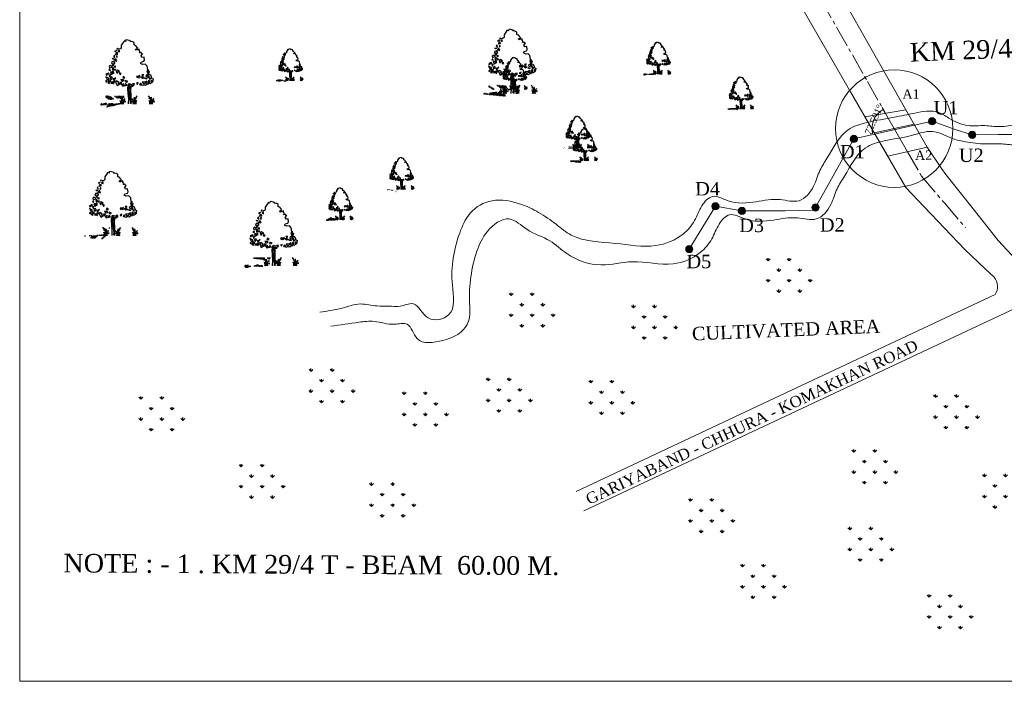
# Model space of a CAD drawing. Header units: millimetres. Extents: x -7675677228 to 21110386688, y -13459664536 to -6719000689.
# Tile 3 of 10: x -3811240662 to -3810711634, y -6723550762 to -6723195366. Entities that reach past the tile are written whole.
import ezdxf

# ---------------------------------------------------------------- set-up
doc = ezdxf.new("R2010")
doc.units = ezdxf.units.MM
doc.header["$MEASUREMENT"] = 0
doc.header["$PDMODE"] = 98
doc.header["$PDSIZE"] = 1000
doc.linetypes.add('CENTER2', pattern=[28.575, 19.05, -3.175, 3.175, -3.175])
doc.layers.add('SECTION', color=7, linetype='Continuous')
doc.styles.get("Standard").update_dxf_attribs({"font": 'times.ttf', "height": 3600})
doc.dimstyles.new('ISO-25', dxfattribs={"dimtxt": 1600, "dimasz": 1800, "dimexe": 1200, "dimexo": 1200, "dimgap": 0.02, "dimtad": 0, "dimdec": 0, "dimdsep": 46, "dimtxsty": 'Standard', "dimcen": 996, "dimclrd": 1, "dimclre": 1, "dimclrt": 1, "dimadec": 3, "dimazin": 0, "dimtfac": 1, "dimtdec": 0, "dimtix": 1, "dimtmove": 2, "dimatfit": 3, "dimfxl": 0, "dimlwd": 0, "dimlwe": 0, "dimarcsym": 0})

# ---------------------------------------------------------------- blocks, each defined once
blk = doc.blocks.new('A$C16861002')
h = blk.add_hatch()
h.set_pattern_fill('AR-SAND,_O', color=86, scale=0.0125, angle=-7.1637)
h.set_pattern_definition([(30.3363, (-626.73594, 51.387482), (0.0022222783, 0.0239954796), [0, -0.019, 0, -0.02125, 0, -0.0203125]), (0.3363, (-626.73594, 51.387482), (0.0263487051, 0.0322427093), [0, -0.01025, 0, -0.017125, 0, -0.0065625]), (320.3363, (-626.751195, 51.3894), (0.03863172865, -0.00478416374), [0, -0.00625, 0, -0.0225, 0, -0.029375]), (310.3363, (-626.751195, 51.3894), (0.0386513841, 0.0061993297), [0, -0.003125, 0, -0.01475, 0, -0.016875])])
edge = h.paths.add_edge_path()
edge.add_spline(control_points=[(0.625, 0.145), (0.624, 0.145), (0.59, 0.151), (0.51, 0.159), (0.384, 0.175), (0.237, 0.199), (0.118, 0.192), (0.014, 0.247), (-0.01, 0.212), (-0.016, 0.201)], knot_values=[0.028153, 0.028153, 0.028153, 0.028153, 0.042705, 0.440186, 0.998352, 1.57343, 2.182336, 2.529485, 2.667956, 2.667956, 2.667956, 2.667956], degree=3, periodic=0)
edge.add_line((-0.016, 0.201), (0.62, 0.121))
edge.add_arc((0.443, 0.176), 0.185, 342.7907, 350.3646)
at = {"color": 86}
for p, q in [((0.94, 0.656), (0.925, 0.557)), ((0.946, 0.55), (0.97, 0.675)), ((0.991, 0.669), (0.97, 0.502)), ((0.925, 0.557), (0.914, 0.374)), ((0.929, 0.384), (0.918, 0.226)), ((0.956, 0.494), (0.949, 0.379)), ((0.931, 0.237), (0.909, 0.104))]:
    blk.add_line(p, q, dxfattribs=at)
for points in [[(0.738, 1.882), (0.716, 1.854), (0.753, 1.857)], [(0.577, 1.573), (0.568, 1.551), (0.529, 1.579)], [(0.614, 1.678), (0.579, 1.643), (0.61, 1.592)], [(0.649, 1.564), (0.601, 1.523), (0.657, 1.484), (0.673, 1.514), (0.65, 1.524)], [(0.709, 1.745), (0.708, 1.69), (0.641, 1.698), (0.688, 1.724), (0.679, 1.756)], [(0.656, 1.814), (0.705, 1.816), (0.651, 1.775)], [(0.702, 1.644), (0.663, 1.625), (0.689, 1.59)], [(0.791, 1.813), (0.738, 1.78), (0.784, 1.759)], [(0.408, 1.257), (0.38, 1.229), (0.428, 1.215)], [(0.509, 1.323), (0.447, 1.369), (0.407, 1.343), (0.413, 1.295)], [(0.585, 1.493), (0.51, 1.479), (0.486, 1.435), (0.522, 1.431), (0.535, 1.39), (0.502, 1.37), (0.558, 1.371), (0.562, 1.41), (0.601, 1.429), (0.598, 1.453), (0.556, 1.458)], [(0.512, 1.299), (0.486, 1.239), (0.573, 1.205), (0.6, 1.225), (0.542, 1.248)], [(0.59, 1.336), (0.552, 1.325), (0.567, 1.299), (0.611, 1.31)], [(0.259, 1.04), (0.299, 0.925), (0.354, 0.973)], [(0.275, 1.116), (0.282, 1.076), (0.33, 1.117), (0.371, 1.104), (0.364, 1.145), (0.332, 1.133)], [(0.411, 1.084), (0.365, 1.058), (0.385, 1.024)], [(0.446, 1.017), (0.393, 0.984), (0.405, 0.935), (0.463, 0.959)], [(0.42, 1.153), (0.436, 1.088), (0.533, 1.131), (0.455, 1.141), (0.448, 1.181)], [(0.48, 0.949), (0.503, 0.892), (0.574, 0.969), (0.515, 0.937)], [(0.511, 1.197), (0.483, 1.169), (0.524, 1.156)], [(0.653, 1.202), (0.607, 1.177), (0.617, 1.113), (0.647, 1.109), (0.64, 1.149), (0.665, 1.154), (0.686, 1.128), (0.713, 1.148)], [(0.689, 1.104), (0.713, 1.046), (0.748, 1.081)], [(0.808, 0.979), (0.784, 0.935), (0.851, 0.926)], [(1.218, 0.927), (1.231, 0.886), (1.276, 0.904), (1.296, 0.863), (1.329, 0.937), (1.284, 0.919)], [(1.387, 0.953), (1.423, 0.902), (1.443, 0.962)], [(1.575, 0.945), (1.509, 0.906), (1.518, 0.882), (1.582, 0.85), (1.628, 0.876), (1.562, 0.892), (1.61, 0.933)], [(1.628, 1.072), (1.586, 1.077), (1.56, 1.018), (1.583, 1.007), (1.6, 1.044)], [(1.646, 1.023), (1.601, 1.005), (1.614, 0.964)], [(0.279, 0.912), (0.234, 0.894), (0.274, 0.865)], [(0.316, 0.86), (0.295, 0.839), (0.341, 0.818), (0.356, 0.839)], [(0.348, 0.919), (0.309, 0.9), (0.377, 0.86), (0.398, 0.881)], [(0.438, 0.86), (0.389, 0.812), (0.444, 0.813), (0.484, 0.784)], [(0.468, 0.857), (0.501, 0.821), (0.549, 0.862)], [(0.58, 0.866), (0.545, 0.831), (0.579, 0.717), (0.671, 0.761), (0.605, 0.777), (0.64, 0.812)], [(0.676, 0.807), (0.71, 0.732), (0.743, 0.799)], [(0.717, 0.888), (0.748, 0.837), (0.816, 0.844), (0.801, 0.87), (0.752, 0.876)], [(0.787, 0.762), (0.731, 0.706), (0.757, 0.671), (0.79, 0.691), (0.768, 0.709)], [(0.852, 0.746), (0.807, 0.681), (0.889, 0.694)], [(0.865, 0.846), (0.848, 0.809), (0.888, 0.788), (0.933, 0.806)], [(0.921, 0.659), (0.956, 0.74), (1.035, 0.691), (0.969, 0.7)], [(1.05, 0.666), (1.022, 0.638), (1.071, 0.632)], [(1.062, 0.711), (1.111, 0.658), (1.123, 0.704)], [(1.19, 0.703), (1.224, 0.683), (1.248, 0.727)], [(1.317, 0.7), (1.281, 0.655), (1.35, 0.657)], [(1.346, 0.899), (1.395, 0.846), (1.463, 0.853)], [(1.369, 0.72), (1.429, 0.657), (1.476, 0.691), (1.528, 0.669), (1.525, 0.74), (1.473, 0.715)], [(1.495, 0.845), (1.546, 0.808), (1.492, 0.814)], [(1.568, 0.742), (1.563, 0.703), (1.61, 0.682), (1.611, 0.744)], [(1.608, 0.815), (1.621, 0.775), (1.663, 0.816)], [(1.673, 0.752), (1.652, 0.724), (1.69, 0.687)]]:
    blk.add_lwpolyline(points, close=True, dxfattribs=at)
for points in [[(0.994, 2.085), (0.972, 2.08), (0.865, 1.959), (0.855, 1.877), (0.826, 1.855), (0.763, 1.846)], [(0.994, 2.085), (1.028, 2.072), (1.035, 2.077), (1.031, 2.09), (1.056, 2.119), (1.128, 2.093), (1.132, 2.081), (1.151, 2.084), (1.165, 2.047), (1.192, 2.053), (1.237, 2.03)], [(1.589, 1.088), (1.597, 1.09), (1.592, 1.207), (1.542, 1.272), (1.457, 1.274), (1.397, 1.315), (1.422, 1.354), (1.508, 1.368), (1.533, 1.407), (1.531, 1.499), (1.466, 1.499), (1.446, 1.552), (1.5, 1.612), (1.48, 1.614), (1.465, 1.65), (1.432, 1.645), (1.408, 1.648), (1.436, 1.678), (1.409, 1.724), (1.415, 1.765), (1.341, 1.749), (1.308, 1.745), (1.305, 1.778), (1.374, 1.803), (1.313, 1.894), (1.271, 1.917), (1.28, 1.991), (1.238, 2.021), (1.238, 2.03)], [(1.577, 1.001), (1.58, 0.961), (1.659, 0.922), (1.68, 0.851), (1.683, 0.811), (1.726, 0.786), (1.694, 0.684)], [(0.859, 0.1), (0.888, 0.262), (0.897, 0.434), (0.905, 0.59), (0.926, 0.666)], [(1.003, 0.656), (0.978, 0.502), (0.966, 0.362), (0.949, 0.176), (0.934, 0.09)], [(1.304, 0.653), (1.361, 0.626), (1.402, 0.64), (1.468, 0.622), (1.526, 0.654), (1.562, 0.64), (1.559, 0.679), (1.617, 0.652), (1.694, 0.684)]]:
    blk.add_lwpolyline(points, dxfattribs=at)
for centre, radius, start, end in [((0.346, 0.209), 0.324, 343.8213, 33.8793), ((0.566, 0.194), 0.128, 354.9817, 66.5193), ((0.311, 0.255), 0.391, 338.8097, 11.1779), ((1.374, 0.08), 0.324, 131.7933, 181.8513), ((0.536, 0.162), 0.113, 338.4127, 44.178), ((0.443, 0.176), 0.185, 343.4617, 20.2712), ((0.751, 0.112), 0.0708, 83.2374, 178.7654), ((0.839, 0.143), 0.144, 124.1986, 191.1044), ((0.957, 0.086), 0.0708, 346.9072, 82.4352), ((0.88, 0.138), 0.144, 334.5682, 41.474), ((1.419, 0.116), 0.391, 154.4947, 186.8629), ((1.157, 0.12), 0.128, 99.1533, 170.6909), ((1.178, 0.081), 0.113, 121.4946, 187.2599), ((1.272, 0.072), 0.185, 145.4014, 182.2109), ((1.249, 0.095), 0.324, 343.8213, 33.8793), ((1.439, 0.048), 0.113, 338.4127, 44.178), ((1.346, 0.062), 0.185, 343.4617, 20.2712), ((1.47, 0.08), 0.128, 354.9817, 66.5193), ((1.214, 0.142), 0.391, 338.8097, 11.1779), ((1.655, -0.002), 0.0708, 83.2374, 178.7654), ((1.742, 0.029), 0.144, 124.1986, 191.1044)]:
    blk.add_arc(centre, radius, start, end, dxfattribs=at)
for points, start_tangent, end_tangent in [([(0.76, 0.182), (0.758, 0.194), (0.764, 0.195), (0.771, 0.194), (0.771, 0.191), (0.773, 0.183), (0.774, 0.179), (0.771, 0.173), (0.762, 0.171), (0.759, 0.181), (0.76, 0.182)], (-0.533022, 0.846101), (-0.533022, 0.846101)), ([(0.759, 0.263), (0.758, 0.269), (0.761, 0.269), (0.765, 0.269), (0.764, 0.267), (0.765, 0.264), (0.766, 0.261), (0.765, 0.258), (0.76, 0.257), (0.758, 0.262), (0.759, 0.263)], (-0.533022, 0.846101), (-0.533022, 0.846101)), ([(0.966, 0.156), (0.971, 0.167), (0.966, 0.17), (0.958, 0.171), (0.958, 0.168), (0.954, 0.161), (0.952, 0.156), (0.953, 0.15), (0.961, 0.146), (0.967, 0.155), (0.966, 0.156)], (0.725822, 0.687882), (0.725822, 0.687882)), ([(0.987, 0.234), (0.99, 0.24), (0.987, 0.241), (0.983, 0.241), (0.983, 0.24), (0.981, 0.236), (0.98, 0.234), (0.98, 0.231), (0.985, 0.229), (0.987, 0.233), (0.987, 0.234)], (0.725822, 0.687882), (0.725822, 0.687882)), ([(1.664, 0.068), (1.661, 0.081), (1.667, 0.081), (1.674, 0.081), (1.674, 0.078), (1.676, 0.07), (1.677, 0.065), (1.675, 0.06), (1.665, 0.058), (1.662, 0.067), (1.664, 0.068)], (-0.533022, 0.846101), (-0.533022, 0.846101)), ([(1.663, 0.149), (1.661, 0.155), (1.664, 0.156), (1.668, 0.155), (1.668, 0.154), (1.669, 0.15), (1.669, 0.148), (1.668, 0.145), (1.663, 0.144), (1.662, 0.149), (1.663, 0.149)], (-0.533022, 0.846101), (-0.533022, 0.846101))]:
    blk.add_spline(points, degree=3, dxfattribs=dict(at, start_tangent=start_tangent, end_tangent=end_tangent))
blk = doc.blocks.new('*D254')
at = {"layer": 'Defpoints', "color": 0, "lineweight": 0, "ltscale": 20000, "transparency": 16777216}
for p in [(-3810775481.263046, -6723245679.01261), (-3810782444.518408, -6723251438.149312), (-3810760094.771624, -6723251526.636935), (-3810781478.854568, -6723256223.512826), (-3810763679.929892, -6723266288.180915)]:
    blk.add_point(p, dxfattribs=at)
at = {"layer": 'SECTION', "color": 1, "lineweight": 0, "ltscale": 20000, "transparency": 16777216}
for p, q in [((-3810776077.569062, -6723244637.658139), (-3810777301.862033, -6723242499.623428)), ((-3810782650.91553, -6723256480.948455), (-3810783591.367449, -6723256687.512653))]:
    blk.add_line(p, q, dxfattribs=at)
blk.add_arc((-3810770787.8582, -6723253875.30443), 11908.713293, 119.7965481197, 192.3879368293, dxfattribs=at)
at = {"layer": 'SECTION', "color": 1, "lineweight": 0, "ltscale": 20000, "transparency": 16777216, "insert": (-3810781674.793091, -6723249049.115356), "char_height": 3600, "attachment_point": 5, "rotation": 66.0922424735}
blk.add_mtext('72.591°', dxfattribs=at)

msp = doc.modelspace()

# ---------------------------------------------------------------- hatches: boundary and pattern name
at = {"layer": 'SECTION', "lineweight": 0, "ltscale": 20000}
h = msp.add_hatch(color=1, dxfattribs=at)
h.paths.add_polyline_path([(-3810750115.819704, -6723251852.250259, 0.3656811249), (-3810748495.950063, -6723249933.561779, 0.0609795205), (-3810748553.418952, -6723249464.099323), (-3810750471.096609, -6723249816.623913), (-3810750442.200235, -6723249933.561779)])
h.paths.add_polyline_path([(-3810750442.200235, -6723249933.561779), (-3810750471.096609, -6723249816.623913), (-3810752374.458416, -6723250166.516834, 0.4284946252), (-3810750115.819704, -6723251852.250259)])
h.paths.add_polyline_path([(-3810750471.096609, -6723249816.623913), (-3810750909.09209, -6723248044.143421, 0.3449122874), (-3810752388.450407, -6723249933.561779, 0.0300044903), (-3810752374.458416, -6723250166.516834)])
h.paths.add_polyline_path([(-3810748553.418952, -6723249464.099323, 0.413815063), (-3810750909.09209, -6723248044.143421), (-3810750471.096609, -6723249816.623913)])
h = msp.add_hatch(color=1, dxfattribs=at)
h.paths.add_polyline_path([(-3810792112.153399, -6723261333.118108, 0.3656811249), (-3810790492.283759, -6723259414.429627, 0.0609795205), (-3810790549.752648, -6723258944.967172), (-3810792467.430305, -6723259297.491761), (-3810792438.533931, -6723259414.429627)])
h.paths.add_polyline_path([(-3810792438.533931, -6723259414.429627), (-3810792467.430305, -6723259297.491761), (-3810794370.792111, -6723259647.384683, 0.4284946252), (-3810792112.153399, -6723261333.118108)])
h.paths.add_polyline_path([(-3810792467.430305, -6723259297.491761), (-3810792905.425786, -6723257525.01127, 0.3449122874), (-3810794384.784102, -6723259414.429627, 0.0300044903), (-3810794370.792111, -6723259647.384683)])
h.paths.add_polyline_path([(-3810790549.752648, -6723258944.967172, 0.413815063), (-3810792905.425786, -6723257525.01127), (-3810792467.430305, -6723259297.491761)])
h = msp.add_hatch(color=1, dxfattribs=at)
h.paths.add_polyline_path([(-3810728525.356902, -6723259087.420658, 0.3656811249), (-3810726905.487261, -6723257168.732178, 0.0609795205), (-3810726962.956151, -6723256699.269722), (-3810728880.633807, -6723257051.794312), (-3810728851.737433, -6723257168.732178)])
h.paths.add_polyline_path([(-3810728851.737433, -6723257168.732178), (-3810728880.633807, -6723257051.794312), (-3810730783.995614, -6723257401.687233, 0.4284946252), (-3810728525.356902, -6723259087.420658)])
h.paths.add_polyline_path([(-3810728880.633807, -6723257051.794312), (-3810729318.629288, -6723255279.31382, 0.3449122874), (-3810730797.987605, -6723257168.732178, 0.0300044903), (-3810730783.995614, -6723257401.687233)])
h.paths.add_polyline_path([(-3810726962.956151, -6723256699.269722, 0.413815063), (-3810729318.629288, -6723255279.31382), (-3810728880.633807, -6723257051.794312)])
h = msp.add_hatch(color=1, dxfattribs=at)
h.paths.add_polyline_path([(-3810866524.646282, -6723297518.821559, 0.3656811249), (-3810864904.776641, -6723295600.133079, 0.0609795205), (-3810864962.245531, -6723295130.670623), (-3810866879.923187, -6723295483.195212), (-3810866851.026813, -6723295600.133079)])
h.paths.add_polyline_path([(-3810866851.026813, -6723295600.133079), (-3810866879.923187, -6723295483.195212), (-3810868783.284994, -6723295833.088134, 0.4284946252), (-3810866524.646282, -6723297518.821559)])
h.paths.add_polyline_path([(-3810866879.923187, -6723295483.195212), (-3810867317.918668, -6723293710.714721, 0.3449122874), (-3810868797.276985, -6723295600.133079, 0.0300044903), (-3810868783.284994, -6723295833.088134)])
h.paths.add_polyline_path([(-3810864962.245531, -6723295130.670623, 0.413815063), (-3810867317.918668, -6723293710.714721), (-3810866879.923187, -6723295483.195212)])
h = msp.add_hatch(color=1, dxfattribs=at)
h.paths.add_polyline_path([(-3810812743.433826, -6723298163.896895, 0.3656811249), (-3810811123.564186, -6723296245.208415, 0.0609795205), (-3810811181.033075, -6723295775.745959), (-3810813098.710731, -6723296128.270549), (-3810813069.814357, -6723296245.208415)])
h.paths.add_polyline_path([(-3810813069.814357, -6723296245.208415), (-3810813098.710731, -6723296128.270549), (-3810815002.072538, -6723296478.16347, 0.4284946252), (-3810812743.433826, -6723298163.896895)])
h.paths.add_polyline_path([(-3810813098.710731, -6723296128.270549), (-3810813536.706213, -6723294355.790057, 0.3449122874), (-3810815016.064529, -6723296245.208415, 0.0300044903), (-3810815002.072538, -6723296478.16347)])
h.paths.add_polyline_path([(-3810811181.033075, -6723295775.745959, 0.413815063), (-3810813536.706213, -6723294355.790057), (-3810813098.710731, -6723296128.270549)])
h = msp.add_hatch(color=1, dxfattribs=at)
h.paths.add_polyline_path([(-3810852277.425264, -6723300010.80542, 0.3656811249), (-3810850657.555624, -6723298092.11694, 0.0609795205), (-3810850715.024513, -6723297622.654484), (-3810852632.702169, -6723297975.179073), (-3810852603.805795, -6723298092.11694)])
h.paths.add_polyline_path([(-3810852603.805795, -6723298092.11694), (-3810852632.702169, -6723297975.179073), (-3810854536.063976, -6723298325.071995, 0.4284946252), (-3810852277.425264, -6723300010.80542)])
h.paths.add_polyline_path([(-3810852632.702169, -6723297975.179073), (-3810853070.69765, -6723296202.698582, 0.3449122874), (-3810854550.055967, -6723298092.11694, 0.0300044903), (-3810854536.063976, -6723298325.071995)])
h.paths.add_polyline_path([(-3810850715.024513, -6723297622.654484, 0.413815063), (-3810853070.69765, -6723296202.698582), (-3810852632.702169, -6723297975.179073)])
h = msp.add_hatch(color=1, dxfattribs=at)
h.paths.add_polyline_path([(-3810880546.568121, -6723320558.190986, 0.3656811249), (-3810878926.698481, -6723318639.502505, 0.0609795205), (-3810878984.16737, -6723318170.04005), (-3810880901.845026, -6723318522.564639), (-3810880872.948653, -6723318639.502505)])
h.paths.add_polyline_path([(-3810880872.948653, -6723318639.502505), (-3810880901.845026, -6723318522.564639), (-3810882805.206833, -6723318872.457561, 0.4284946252), (-3810880546.568121, -6723320558.190986)])
h.paths.add_polyline_path([(-3810880901.845026, -6723318522.564639), (-3810881339.840508, -6723316750.084147, 0.3449122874), (-3810882819.198824, -6723318639.502505, 0.0300044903), (-3810882805.206833, -6723318872.457561)])
h.paths.add_polyline_path([(-3810878984.16737, -6723318170.04005, 0.413815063), (-3810881339.840508, -6723316750.084147), (-3810880901.845026, -6723318522.564639)])
at = {"layer": 'SECTION', "ltscale": 20}
h = msp.add_hatch(dxfattribs=at)
h.set_pattern_fill('GRASS', color=82, scale=8000, style=0)
h.set_pattern_definition([(90, (-3810844173, -6723341885), (-5656.85, 5656.85), [1500, -9813.7]), (45, (-3810844173, -6723341885), (-5656.9, 5656.9), [1500, -6500]), (135, (-3810844173, -6723341885), (-5656.9, -5656.9), [1500, -6500])])
h.paths.add_polyline_path([(-3810844172.789027, -6723327127.879594), (-3810841739.104634, -6723327238.414098), (-3810841441.666346, -6723330656.293523), (-3810842928.861681, -6723336303.225274), (-3810836937.940365, -6723341884.998075), (-3810816158.448335, -6723341884.998073), (-3810812590.097825, -6723336154.621377), (-3810813333.695494, -6723327238.414098), (-3810819728.632331, -6723324414.950273), (-3810827015.884032, -6723319808.24376), (-3810839508.31552, -6723321740.088296), (-3810844172.789026, -6723326274.956119)])
h = msp.add_hatch(dxfattribs=at)
h.set_pattern_fill('GRASS', color=82, scale=8000, style=0)
h.set_pattern_definition([(90, (-3810982251.4, -6723360483.5), (-5656.85, 5656.85), [1500, -9813.7]), (45, (-3810982251.4, -6723360483.5), (-5656.9, 5656.9), [1500, -6500]), (135, (-3810982251.4, -6723360483.5), (-5656.9, -5656.9), [1500, -6500])])
h.paths.add_polyline_path([(-3810982251.402022, -6723345726.400917), (-3810979817.717629, -6723345836.935421), (-3810979520.279342, -6723349254.814846), (-3810981007.474677, -6723354901.746597), (-3810975016.553361, -6723360483.519398), (-3810954237.061331, -6723360483.519396), (-3810950668.71082, -6723354753.1427), (-3810951412.30849, -6723345836.935421), (-3810957807.245327, -6723343013.471596), (-3810965094.497027, -6723338406.765083), (-3810977586.928515, -6723340338.609619), (-3810982251.402021, -6723344873.477442)])
h = msp.add_hatch(dxfattribs=at)
h.set_pattern_fill('GRASS', color=82, scale=8000, style=0)
h.set_pattern_definition([(90, (-3810916499, -6723367048), (-5656.85, 5656.85), [1500, -9813.7]), (45, (-3810916499, -6723367048), (-5656.9, 5656.9), [1500, -6500]), (135, (-3810916499, -6723367048), (-5656.9, -5656.9), [1500, -6500])])
h.paths.add_polyline_path([(-3810916499.273381, -6723352290.732238), (-3810914065.588988, -6723352401.266742), (-3810913768.1507, -6723355819.146167), (-3810915255.346035, -6723361466.077918), (-3810909264.424719, -6723367047.850718), (-3810888484.932689, -6723367047.850717), (-3810884916.582179, -6723361317.474021), (-3810885660.179848, -6723352401.266742), (-3810892055.116685, -6723349577.802917), (-3810899342.368386, -6723344971.096404), (-3810911834.799874, -6723346902.94094), (-3810916499.27338, -6723351437.808763)])
h = msp.add_hatch(dxfattribs=at)
h.set_pattern_fill('GRASS', color=82, scale=8000, style=0)
h.set_pattern_definition([(90, (-3811089811, -6723401226.5), (-5656.85, 5656.85), [1500, -9813.7]), (45, (-3811089811, -6723401226.5), (-5656.9, 5656.9), [1500, -6500]), (135, (-3811089811, -6723401226.5), (-5656.9, -5656.9), [1500, -6500])])
h.paths.add_polyline_path([(-3811089810.881793, -6723386469.379357), (-3811087377.1974, -6723386579.913861), (-3811087079.759112, -6723389997.793286), (-3811088566.954448, -6723395644.725038), (-3811082576.033132, -6723401226.497838), (-3811061796.541101, -6723401226.497836), (-3811058228.190591, -6723395496.12114), (-3811058971.78826, -6723386579.913861), (-3811065366.725098, -6723383756.450036), (-3811072653.976798, -6723379149.743524), (-3811085146.408286, -6723381081.588059), (-3811089810.881792, -6723385616.455882)])
h = msp.add_hatch(dxfattribs=at)
h.set_pattern_fill('GRASS', color=82, scale=8000, style=0)
h.set_pattern_definition([(90, (-3810994573, -6723406231), (-5656.85, 5656.85), [1500, -9813.7]), (45, (-3810994573, -6723406231), (-5656.9, 5656.9), [1500, -6500]), (135, (-3810994573, -6723406231), (-5656.9, -5656.9), [1500, -6500])])
h.paths.add_polyline_path([(-3810994573.093131, -6723391473.629491), (-3810992139.408738, -6723391584.163995), (-3810991841.97045, -6723395002.04342), (-3810993329.165785, -6723400648.975171), (-3810987338.244469, -6723406230.747972), (-3810966558.752439, -6723406230.74797), (-3810962990.401928, -6723400500.371274), (-3810963733.999598, -6723391584.163995), (-3810970128.936435, -6723388760.70017), (-3810977416.188136, -6723384153.993657), (-3810989908.619624, -6723386085.838193), (-3810994573.09313, -6723390620.706016)])
h = msp.add_hatch(dxfattribs=at)
h.set_pattern_fill('GRASS', color=82, scale=8000, style=0)
h.set_pattern_definition([(90, (-3810939436, -6723407482), (-5656.85, 5656.85), [1500, -9813.7]), (45, (-3810939436, -6723407482), (-5656.9, 5656.9), [1500, -6500]), (135, (-3810939436, -6723407482), (-5656.9, -5656.9), [1500, -6500])])
h.paths.add_polyline_path([(-3810939435.724321, -6723392724.619587), (-3810937002.039928, -6723392835.154091), (-3810936704.60164, -6723396253.033516), (-3810938191.796976, -6723401899.965267), (-3810932200.875659, -6723407481.738068), (-3810911421.383629, -6723407481.738066), (-3810907853.033119, -6723401751.36137), (-3810908596.630788, -6723392835.154091), (-3810914991.567626, -6723390011.690266), (-3810922278.819326, -6723385404.983753), (-3810934771.250814, -6723387336.828289), (-3810939435.72432, -6723391871.696112)])
h = msp.add_hatch(dxfattribs=at)
h.set_pattern_fill('GRASS', color=82, scale=8000, style=0)
h.set_pattern_definition([(90, (-3811181289.4, -6723416239), (-5656.85, 5656.85), [1500, -9813.7]), (45, (-3811181289.4, -6723416239), (-5656.9, 5656.9), [1500, -6500]), (135, (-3811181289.4, -6723416239), (-5656.9, -5656.9), [1500, -6500])])
h.paths.add_polyline_path([(-3811181289.433216, -6723401481.840009), (-3811178855.748823, -6723401592.374513), (-3811178558.310535, -6723405010.253938), (-3811180045.505871, -6723410657.185689), (-3811174054.584555, -6723416238.958489), (-3811153275.092525, -6723416238.958488), (-3811149706.742014, -6723410508.581792), (-3811150450.339684, -6723401592.374513), (-3811156845.276521, -6723398768.910687), (-3811164132.528221, -6723394162.204175), (-3811176624.959709, -6723396094.048711), (-3811181289.433215, -6723400628.916533)])
h = msp.add_hatch(dxfattribs=at)
h.set_pattern_fill('GRASS', color=82, scale=8000, style=0)
h.set_pattern_definition([(90, (-3811039686, -6723413737), (-5656.85, 5656.85), [1500, -9813.7]), (45, (-3811039686, -6723413737), (-5656.9, 5656.9), [1500, -6500]), (135, (-3811039686, -6723413737), (-5656.9, -5656.9), [1500, -6500])])
h.paths.add_polyline_path([(-3811039685.829302, -6723398979.859817), (-3811037252.144909, -6723399090.39432), (-3811036954.706622, -6723402508.273746), (-3811038441.901957, -6723408155.205497), (-3811032450.980641, -6723413736.978297), (-3811011671.488611, -6723413736.978295), (-3811008103.1381, -6723408006.6016), (-3811008846.73577, -6723399090.39432), (-3811015241.672607, -6723396266.930495), (-3811022528.924307, -6723391660.223983), (-3811035021.355795, -6723393592.068519), (-3811039685.829301, -6723398126.936341)])
h = msp.add_hatch(dxfattribs=at)
h.set_pattern_fill('GRASS', color=82, scale=8000, style=0)
h.set_pattern_definition([(90, (-3810754312.5, -6723415185), (-5656.85, 5656.85), [1500, -9813.7]), (45, (-3810754312.5, -6723415185), (-5656.9, 5656.9), [1500, -6500]), (135, (-3810754312.5, -6723415185), (-5656.9, -5656.9), [1500, -6500])])
h.paths.add_polyline_path([(-3810754312.54656, -6723400428.118376), (-3810751878.862167, -6723400538.65288), (-3810751581.42388, -6723403956.532305), (-3810753068.619215, -6723409603.464056), (-3810747077.697899, -6723415185.236856), (-3810726298.205869, -6723415185.236855), (-3810722729.855358, -6723409454.860159), (-3810723473.453028, -6723400538.65288), (-3810729868.389865, -6723397715.189054), (-3810737155.641565, -6723393108.482542), (-3810749648.073053, -6723395040.327078), (-3810754312.546559, -6723399575.194901)])
h = msp.add_hatch(dxfattribs=at)
h.set_pattern_fill('GRASS', color=82, scale=8000, style=0)
h.set_pattern_definition([(90, (-3810798146.6, -6723444724), (-5656.85, 5656.85), [1500, -9813.7]), (45, (-3810798146.6, -6723444724), (-5656.9, 5656.9), [1500, -6500]), (135, (-3810798146.6, -6723444724), (-5656.9, -5656.9), [1500, -6500])])
h.paths.add_polyline_path([(-3810798146.584695, -6723429966.983191), (-3810795712.900302, -6723430077.517695), (-3810795415.462014, -6723433495.39712), (-3810796902.65735, -6723439142.328872), (-3810790911.736033, -6723444724.101672), (-3810770132.244003, -6723444724.10167), (-3810766563.893493, -6723438993.724975), (-3810767307.491162, -6723430077.517695), (-3810773702.427999, -6723427254.05387), (-3810780989.6797, -6723422647.347358), (-3810793482.111188, -6723424579.191894), (-3810798146.584694, -6723429114.059716)])
h = msp.add_hatch(dxfattribs=at)
h.set_pattern_fill('GRASS', color=82, scale=8000, style=0)
h.set_pattern_definition([(90, (-3811127404.7, -6723452519), (-5656.85, 5656.85), [1500, -9813.7]), (45, (-3811127405, -6723452519), (-5656.9, 5656.9), [1500, -6500]), (135, (-3811127405, -6723452519), (-5656.9, -5656.9), [1500, -6500])])
h.paths.add_polyline_path([(-3811127404.671161, -6723437762.001542), (-3811124970.986768, -6723437872.536046), (-3811124673.54848, -6723441290.415471), (-3811126160.743815, -6723446937.347222), (-3811120169.822499, -6723452519.120023), (-3811099390.330469, -6723452519.120021), (-3811095821.979959, -6723446788.743325), (-3811096565.577628, -6723437872.536046), (-3811102960.514465, -6723435049.072221), (-3811110247.766166, -6723430442.365708), (-3811122740.197654, -6723432374.210244), (-3811127404.67116, -6723436909.078067)])
h = msp.add_hatch(dxfattribs=at)
h.set_pattern_fill('GRASS', color=82, scale=8000, style=0)
h.set_pattern_definition([(90, (-3810728012, -6723457852.5), (-5656.85, 5656.85), [1500, -9813.7]), (45, (-3810728012, -6723457852.5), (-5656.9, 5656.9), [1500, -6500]), (135, (-3810728012, -6723457852.5), (-5656.9, -5656.9), [1500, -6500])])
h.paths.add_polyline_path([(-3810728012.266539, -6723443095.332768), (-3810725578.582146, -6723443205.867272), (-3810725281.143858, -6723446623.746697), (-3810726768.339193, -6723452270.678449), (-3810720777.417877, -6723457852.451249), (-3810699997.925847, -6723457852.451247), (-3810696429.575336, -6723452122.074552), (-3810697173.173006, -6723443205.867272), (-3810703568.109843, -6723440382.403447), (-3810710855.361544, -6723435775.696935), (-3810723347.793032, -6723437707.541471), (-3810728012.266538, -6723442242.409293)])
h = msp.add_hatch(dxfattribs=at)
h.set_pattern_fill('GRASS', color=82, scale=8000, style=0)
h.set_pattern_definition([(90, (-3811057229.4, -6723462527.5), (-5656.85, 5656.85), [1500, -9813.7]), (45, (-3811057229.4, -6723462527.5), (-5656.9, 5656.9), [1500, -6500]), (135, (-3811057229.4, -6723462527.5), (-5656.9, -5656.9), [1500, -6500])])
h.paths.add_polyline_path([(-3811057229.408744, -6723447770.356935), (-3811054795.724351, -6723447880.891438), (-3811054498.286063, -6723451298.770864), (-3811055985.481399, -6723456945.702615), (-3811049994.560082, -6723462527.475415), (-3811029215.068052, -6723462527.475413), (-3811025646.717542, -6723456797.098718), (-3811026390.315211, -6723447880.891438), (-3811032785.252048, -6723445057.427613), (-3811040072.503749, -6723440450.721101), (-3811052564.935237, -6723442382.565637), (-3811057229.408743, -6723446917.433459)])
h = msp.add_hatch(dxfattribs=at)
h.set_pattern_fill('GRASS', color=82, scale=8000, style=0)
h.set_pattern_definition([(90, (-3810885815.4, -6723470981), (-5656.85, 5656.85), [1500, -9813.7]), (45, (-3810885815, -6723470981), (-5656.9, 5656.9), [1500, -6500]), (135, (-3810885815, -6723470981), (-5656.9, -5656.9), [1500, -6500])])
h.paths.add_polyline_path([(-3810885815.375257, -6723456223.682345), (-3810883381.690865, -6723456334.216849), (-3810883084.252577, -6723459752.096274), (-3810884571.447912, -6723465399.028026), (-3810878580.526596, -6723470980.800826), (-3810857801.034566, -6723470980.800824), (-3810854232.684055, -6723465250.424129), (-3810854976.281725, -6723456334.216849), (-3810861371.218562, -6723453510.753024), (-3810868658.470263, -6723448904.046512), (-3810881150.901751, -6723450835.891047), (-3810885815.375257, -6723455370.75887)])
h = msp.add_hatch(dxfattribs=at)
h.set_pattern_fill('GRASS', color=82, scale=8000, style=0)
h.set_pattern_definition([(90, (-3810800339, -6723486297), (-5656.85, 5656.85), [1500, -9813.7]), (45, (-3810800339, -6723486297), (-5656.9, 5656.9), [1500, -6500]), (135, (-3810800339, -6723486297), (-5656.9, -5656.9), [1500, -6500])])
h.paths.add_polyline_path([(-3810800338.750892, -6723471540.038009), (-3810797905.066499, -6723471650.572513), (-3810797607.628211, -6723475068.451938), (-3810799094.823547, -6723480715.383689), (-3810793103.902231, -6723486297.156489), (-3810772324.410201, -6723486297.156487), (-3810768756.05969, -6723480566.779792), (-3810769499.65736, -6723471650.572513), (-3810775894.594197, -6723468827.108687), (-3810783181.845897, -6723464220.402175), (-3810795674.277385, -6723466152.246711), (-3810800338.750891, -6723470687.114533)])
h = msp.add_hatch(dxfattribs=at)
h.set_pattern_fill('GRASS', color=82, scale=8000, style=0)
h.set_pattern_definition([(90, (-3810857982, -6723506314), (-5656.85, 5656.85), [1500, -9813.7]), (45, (-3810857982, -6723506314), (-5656.9, 5656.9), [1500, -6500]), (135, (-3810857982, -6723506314), (-5656.9, -5656.9), [1500, -6500])])
h.paths.add_polyline_path([(-3810857982.277861, -6723491556.748794), (-3810855548.593468, -6723491667.283298), (-3810855251.15518, -6723495085.162723), (-3810856738.350516, -6723500732.094474), (-3810850747.4292, -6723506313.867274), (-3810829967.93717, -6723506313.867272), (-3810826399.586659, -6723500583.490577), (-3810827143.184329, -6723491667.283298), (-3810833538.121166, -6723488843.819472), (-3810840825.372866, -6723484237.11296), (-3810853317.804354, -6723486168.957496), (-3810857982.27786, -6723490703.825318)])
h = msp.add_hatch(dxfattribs=at)
h.set_pattern_fill('GRASS', color=82, scale=8000, style=0)
h.set_pattern_definition([(90, (-3810757732, -6723522577.3), (-5656.85, 5656.85), [1500, -9813.7]), (45, (-3810757732, -6723522577), (-5656.9, 5656.9), [1500, -6500]), (135, (-3810757732, -6723522577), (-5656.9, -5656.9), [1500, -6500])])
h.paths.add_polyline_path([(-3810757732.17288, -6723507820.199542), (-3810755298.488487, -6723507930.734046), (-3810755001.050199, -6723511348.613471), (-3810756488.245534, -6723516995.545222), (-3810750497.324218, -6723522577.318023), (-3810729717.832188, -6723522577.318021), (-3810726149.481678, -6723516846.941325), (-3810726893.079347, -6723507930.734046), (-3810733288.016184, -6723505107.270221), (-3810740575.267885, -6723500500.563708), (-3810753067.699373, -6723502432.408244), (-3810757732.172879, -6723506967.276067)])

# ---------------------------------------------------------------- linework, layer by layer
at = {"layer": 'SECTION', "color": 0, "lineweight": 0, "ltscale": 20000}
for p, q in [((-3810872625.021351, -6723098279.960673), (-3810815009.125593, -6723198120.245325)), ((-3810799209.67166, -6723182650.801241), (-3810774142.261908, -6723226790.982959)), ((-3810815009.125593, -6723198120.245325), (-3810794259.81753, -6723234075.892567)), ((-3810774142.261908, -6723226790.982959), (-3810753103.727863, -6723263836.881397)), ((-3810794259.81753, -6723234075.892567), (-3810773136.753191, -6723270679.207131)), ((-3810753103.727863, -6723263836.881397), (-3810745326.240814, -6723275304.985396)), ((-3810773136.753191, -6723270679.207131), (-3810764616.092672, -6723285444.31944)), ((-3810745326.240814, -6723275304.985396), (-3810743077.645445, -6723278437.819407)), ((-3810743077.645445, -6723278437.819407), (-3810728374.294593, -6723297029.121487)), ((-3810764616.092672, -6723285444.31944), (-3810754652.054393, -6723295930.284714)), ((-3810680522.693701, -6723338577.462994), (-3810829209.991077, -6723408305.012486)), ((-3810716591.177239, -6723343038.055483), (-3810826254.245321, -6723394532.689734)), ((-3810826254.245321, -6723394532.689734), (-3810941741.033277, -6723448761.975952)), ((-3810829209.991077, -6723408305.012486), (-3810937517.502807, -6723459163.116319))]:
    msp.add_line(p, q, dxfattribs=at)
at = {"layer": 'SECTION', "color": 1, "linetype": 'CENTER2', "lineweight": 0, "ltscale": 600}
for p, q in [((-3810810221.941941, -6723184505.564916), (-3810785154.532188, -6723228645.746634)), ((-3810785154.532188, -6723228645.746634), (-3810775481.263052, -6723245679.012602)), ((-3810763679.929893, -6723266288.180916), (-3810756158.28482, -6723279423.548523)), ((-3810756158.28482, -6723279423.548523), (-3810743795.510231, -6723293796.751809)), ((-3810743795.510231, -6723293796.751809), (-3810732416.995873, -6723307025.63492))]:
    msp.add_line(p, q, dxfattribs=at)
at = {"layer": 'SECTION', "color": 1, "lineweight": 0, "ltscale": 20000}
for p, q in [((-3810786493.533327, -6723247533.776286), (-3810764468.992766, -6723243824.248938)), ((-3810775481.263046, -6723245679.012612), (-3810763679.929893, -6723266288.180916)), ((-3810764468.992766, -6723243824.248938), (-3810753103.727863, -6723263836.881397)), ((-3810753103.727863, -6723263836.881397), (-3810764468.992766, -6723243824.248938)), ((-3810786493.533327, -6723247533.776286), (-3810774256.131923, -6723268739.480434)), ((-3810781478.854569, -6723256223.512826), (-3810760094.771625, -6723251526.636936)), ((-3810753103.727863, -6723263836.881397), (-3810774256.131923, -6723268739.480434)), ((-3810774256.131923, -6723268739.480434), (-3810753103.727863, -6723263836.881397))]:
    msp.add_line(p, q, dxfattribs=at)
at = {"layer": 'SECTION', "color": 4, "lineweight": 0, "ltscale": 20000}
for p, q in [((-3810750442.200235, -6723249933.561779), (-3810792438.533931, -6723259414.429627)), ((-3810738083.335855, -6723254403.805022), (-3810750442.200235, -6723249933.561779)), ((-3810728851.737433, -6723257168.732178), (-3810738083.335855, -6723254403.805022)), ((-3810714825.564666, -6723257064.712387), (-3810728851.737433, -6723257168.732178)), ((-3810695116.845947, -6723257064.712387), (-3810714825.564666, -6723257064.712387)), ((-3810792438.533931, -6723259414.429627), (-3810808773.905199, -6723288576.189496)), ((-3810808773.905199, -6723288576.189496), (-3810813906.888573, -6723297739.545879)), ((-3810866851.026813, -6723295600.133079), (-3810880872.948653, -6723318639.502505)), ((-3810852603.805795, -6723298092.11694), (-3810866851.026813, -6723295600.133079)), ((-3810829360.204366, -6723298092.11694), (-3810852603.805795, -6723298092.11694)), ((-3810813906.888573, -6723297739.545879), (-3810829360.204366, -6723298092.11694))]:
    msp.add_line(p, q, dxfattribs=at)
at = {"layer": 'SECTION', "lineweight": 0, "ltscale": 20000}
for p, q in [((-3810754652.054393, -6723295930.284714), (-3810732887.139405, -6723318835.269257)), ((-3810728374.294593, -6723297029.121487), (-3810714942.235451, -6723314012.969018)), ((-3810732887.139405, -6723318835.269257), (-3810721976.706495, -6723329140.140995)), ((-3810721976.706495, -6723329140.140995), (-3810717137.802382, -6723333710.471674))]:
    msp.add_line(p, q, dxfattribs=at)
at = {"layer": 'SECTION', "color": 7, "lineweight": 0, "ltscale": 20000, "true_color": 0xffffff}
msp.add_line((-3810714942.235451, -6723314012.969018), (-3810702790.26339, -6723326979.518859), dxfattribs=at)
at = {"layer": 'SECTION', "color": 7, "lineweight": 0, "ltscale": 20000}
msp.add_lwpolyline([(-3810387545.411204, -6723550762.037098), (-3811240661.95665, -6723550762.037098), (-3811240661.95665, -6722830852.223895), (-3810387545.411204, -6722830852.223895)], close=True, dxfattribs=at)
at = {"layer": 'SECTION', "color": 1, "lineweight": 0, "ltscale": 20000}
for centre, radius in [((-3810770786.813097, -6723253875.074882), 31542.060539), ((-3810750442.200235, -6723249933.561779), 1946.250172), ((-3810750442.200235, -6723249933.561779), 1946.250172), ((-3810792438.533931, -6723259414.429627), 1946.250172), ((-3810792438.533931, -6723259414.429627), 1946.250172), ((-3810728851.737433, -6723257168.732178), 1946.250172), ((-3810728851.737433, -6723257168.732178), 1946.250172), ((-3810866851.026813, -6723295600.133079), 1946.250172), ((-3810866851.026813, -6723295600.133079), 1946.250172), ((-3810813069.814357, -6723296245.208415), 1946.250172), ((-3810813069.814357, -6723296245.208415), 1946.250172), ((-3810852603.805795, -6723298092.11694), 1946.250172), ((-3810852603.805795, -6723298092.11694), 1946.250172), ((-3810880872.948653, -6723318639.502505), 1946.250172), ((-3810880872.948653, -6723318639.502505), 1946.250172)]:
    msp.add_circle(centre, radius, dxfattribs=at)
at = {"layer": 'SECTION', "color": 7, "lineweight": 0, "ltscale": 20000, "true_color": 0xffffff}
msp.add_arc((-3810722891.249388, -6723338727.450253), 7633.62473, 325.6194722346, 41.0882742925, dxfattribs=at)
at = {"layer": 'SECTION', "color": 5, "lineweight": 0, "ltscale": 20000}
for points in [[(-3811079420.371087, -6723352513.108612), (-3811067438.241806, -6723350274.482793), (-3811057563.136664, -6723348075.206394), (-3811048566.471154, -6723349152.676888), (-3811041990.828007, -6723349212.568836), (-3811037401.49343, -6723349439.540421), (-3811029131.405377, -6723347976.904218), (-3811021180.606438, -6723355560.88582), (-3811010035.487775, -6723353798.334059), (-3811008176.041111, -6723337951.863935), (-3811004248.856442, -6723309949.831553), (-3810998639.511004, -6723299308.77749), (-3810986858.671287, -6723292588.227105), (-3810971425.076685, -6723294501.146385), (-3810961850.689032, -6723298882.167584), (-3810952475.589214, -6723305254.590516), (-3810944297.645, -6723311029.373783), (-3810920663.680787, -6723315550.238029), (-3810898785.590705, -6723316670.381937), (-3810884199.721122, -6723310509.903507), (-3810878028.941135, -6723303229.281168), (-3810874102.470758, -6723295388.586876), (-3810868492.411027, -6723290348.252353), (-3810860078.035724, -6723292588.227105), (-3810844931.445886, -6723293148.299059), (-3810832029.165657, -6723292028.468215), (-3810821931.200999, -6723292588.227105), (-3810814077.545952, -6723284747.845877), (-3810810711.795831, -6723276347.07963), (-3810806784.611161, -6723269626.529245), (-3810795565.205992, -6723254505.525679), (-3810785467.955628, -6723250585.021999), (-3810770882.086045, -6723247784.975294), (-3810759662.680876, -6723245544.687477), (-3810747105.545473, -6723245113.694673), (-3810741511.914488, -6723248216.161449), (-3810731053.090553, -6723252265.237862), (-3810722077.280701, -6723252265.237862), (-3810714223.625653, -6723252825.309816), (-3810704428.662516, -6723251938.808518), (-3810697954.88101, -6723251705.165908), (-3810689904.017299, -6723246256.571251), (-3810685052.60078, -6723247224.903339), (-3810672150.320551, -6723250585.021999), (-3810665418.106015, -6723252265.237862), (-3810657564.450968, -6723252265.237862), (-3810646905.766055, -6723251705.165908), (-3810639613.545557, -6723253385.38177), (-3810628394.140388, -6723254505.525679), (-3810617142.018879, -6723255852.111719), (-3810610554.805888, -6723263494.949402), (-3810601653.282541, -6723275936.436002), (-3810592628.18645, -6723283279.984256), (-3810581830.21434, -6723286513.938021), (-3810574270.84814, -6723284896.961138), (-3810564372.885612, -6723282740.887607), (-3810554114.204958, -6723275733.570363), (-3810545295.539636, -6723269624.747535), (-3810531257.533029, -6723265312.600472), (-3810512000.185137, -6723277171.161427)], [(-3811073515.449368, -6723360057.42773), (-3811058397.431262, -6723357868.169387), (-3811050270.201873, -6723357402.955903), (-3811039324.371046, -6723358988.313294), (-3811032495.012619, -6723358995.513773), (-3811027139.955603, -6723366642.421291), (-3811013296.236778, -6723367612.294356), (-3811004299.499615, -6723363746.269318), (-3810999494.66126, -6723357308.097432), (-3810998933.941004, -6723347787.500341), (-3810995006.756334, -6723319785.467959), (-3810989397.410896, -6723309144.413897), (-3810977616.571178, -6723302423.863512), (-3810968080.04107, -6723308024.583053), (-3810955738.481097, -6723314185.061483), (-3810946691.241913, -6723320986.069383), (-3810928250.331285, -6723327065.777234), (-3810911421.580678, -6723325385.874436), (-3810889543.490597, -6723326506.018344), (-3810874957.621014, -6723320345.539914), (-3810868786.841027, -6723313064.917575), (-3810864860.37065, -6723305224.223283), (-3810859250.310919, -6723300183.88876), (-3810850835.935616, -6723302423.863512), (-3810835689.345778, -6723302983.935466), (-3810822787.065548, -6723301864.104622), (-3810812689.100891, -6723302423.863512), (-3810804835.445844, -6723294583.482284), (-3810801469.695723, -6723286182.716037), (-3810797542.511053, -6723279462.165652), (-3810786323.105884, -6723264341.162086), (-3810776225.85552, -6723260420.658406), (-3810761639.985937, -6723257620.611701), (-3810750420.580768, -6723255380.323884), (-3810739201.1756, -6723259300.514499), (-3810732468.961064, -6723260980.730361), (-3810721810.990445, -6723262100.874269), (-3810712835.180593, -6723262100.874269), (-3810704981.525545, -6723262660.946223), (-3810695520.710529, -6723261659.766733), (-3810688712.780901, -6723261540.802315), (-3810684786.310524, -6723257060.539746), (-3810675810.500672, -6723257060.539746), (-3810662908.220443, -6723260420.658406), (-3810656176.005907, -6723262100.874269), (-3810648322.35086, -6723262100.874269), (-3810637663.665947, -6723261540.802315), (-3810630371.445449, -6723263221.018177), (-3810619152.040279, -6723264341.162085), (-3810615224.85561, -6723269941.568562), (-3810610736.950684, -6723278902.093699), (-3810601200.420576, -6723291223.050559), (-3810590288.875828, -6723295677.328795), (-3810574630.851973, -6723296396.124327), (-3810564552.887529, -6723293521.255263), (-3810553934.203042, -6723291365.181732), (-3810543135.516638, -6723284896.961138), (-3810535904.181495, -6723279414.305124), (-3810526038.191744, -6723278967.837193), (-3810508638.720775, -6723292343.194468)]]:
    msp.add_spline(points, degree=3, dxfattribs=at)

# ---------------------------------------------------------------- block references
at = {"layer": 'SECTION', "color": 230, "ltscale": 20, "rotation": 7.276220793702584}
for p, xscale, yscale, zscale in [((-3810990843.607895, -6723238517.455487), 17068.80000104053, 17068.80000019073, 17068.8), ((-3811196546.043356, -6723244153.044764), 17068.80000104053, 17068.80000019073, 17068.8), ((-3810904943.409238, -6723226450.249444), 8534.400000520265, 8534.400000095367, 8534.400000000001), ((-3811102574.084863, -6723229952.812341), 8534.400000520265, 8534.400000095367, 8534.400000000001), ((-3810982124.230991, -6723234622.478785), 8534.400000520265, 8534.400000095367, 8534.400000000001), ((-3810860505.793249, -6723245129.541346), 8534.400000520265, 8534.400000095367, 8534.400000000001), ((-3810948211.727064, -6723266143.979533), 8534.400000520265, 8534.400000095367, 8534.400000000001), ((-3810944434.641371, -6723272950.674114), 8534.400000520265, 8534.400000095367, 8534.400000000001), ((-3811042934.164156, -6723288325.834331), 8534.400000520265, 8534.400000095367, 8534.400000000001), ((-3811205363.280091, -6723314899.618409), 17068.80000104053, 17068.80000019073, 17068.8), ((-3811075677.369919, -6723304670.293011), 8534.400000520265, 8534.400000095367, 8534.400000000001), ((-3811119112.361768, -6723331044.968223), 17068.80000104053, 17068.80000019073, 17068.8)]:
    msp.add_blockref('A$C16861002', p, dxfattribs=dict(at, xscale=xscale, yscale=yscale, zscale=zscale))

# ---------------------------------------------------------------- texts
at = {"layer": 'SECTION', "color": 1, "lineweight": 0, "ltscale": 20}
for s, insert, char_height, width, attachment_point, rotation in [('KM 29/4', (-3810762536.282154, -6723207935.225899), 10000, 131782.9049921, 1, 2.365252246), ('A1', (-3810761773.146204, -6723232774.237867), 5000, 20026.97948408, 2, 0.1713705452), ('U1', (-3810742944.211247, -6723239053.094403), 7200, 20026.97948408, 2, 0.1713705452), ('D1', (-3810793267.392132, -6723262646.889235), 7200, 20026.97948408, 2, 0.1713705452), ('A2', (-3810754977.361652, -6723265648.149446), 5000, 20026.97948408, 2, 0.1713705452), ('U2', (-3810729385.465047, -6723264596.585475), 7200, 20026.97948408, 2, 0.1713705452), ('D4', (-3810871073.24797, -6723282558.671211), 7200, 20026.97948408, 2, 0.1713705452), ('D3', (-3810847422.502113, -6723302259.845641), 7200, 20026.97948408, 2, 0.1713705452), ('D2', (-3810804078.151947, -6723302004.866768), 7200, 20026.97948408, 2, 0.1713705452), ('D5', (-3810875743.12843, -6723321660.405774), 7200, 20026.97948408, 2, 0.1713705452), ('CULTIVATED AREA', (-3810879617.379101, -6723360497.898436), 7200, 131782.9049921, 1, 2.365252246), ('GARIYABAND - CHHURA - KOMAKHAN ROAD', (-3810848584.158473, -6723408835.639467), 6000, 197918.8178854, 2, 25.2281736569), ('\\A1;NOTE : - 1 . KM 29/4 T - BEAM  60.00 M.\\P                ', (-3811217121.736619, -6723482257.952216), 10000, 306100.11769665, 1, 359.6858874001)]:
    msp.add_mtext(s, dxfattribs=dict(at, insert=insert, char_height=char_height, width=width, attachment_point=attachment_point, rotation=rotation))

# ---------------------------------------------------------------- dimensions: what is measured, and where the dimension line sits
at = {"layer": 'SECTION', "color": 1, "lineweight": 0, "ltscale": 20000}
dim = msp.add_angular_dim_2l(base=(-3810782444.518408, -6723251438.149312), line1=((-3810781478.854569, -6723256223.512826), (-3810760094.771625, -6723251526.636936)), line2=((-3810775481.263046, -6723245679.012612), (-3810763679.929893, -6723266288.180916)), dimstyle='ISO-25', override={"dimadec": 0, "dimazin": 2, "dimfxl": 300}, dxfattribs=at)
dim.commit()
dim.dimension.update_dxf_attribs({"geometry": '*D254', "text_midpoint": (-3810781674.79309, -6723249049.115356)})

doc.saveas('drawing.dxf')
